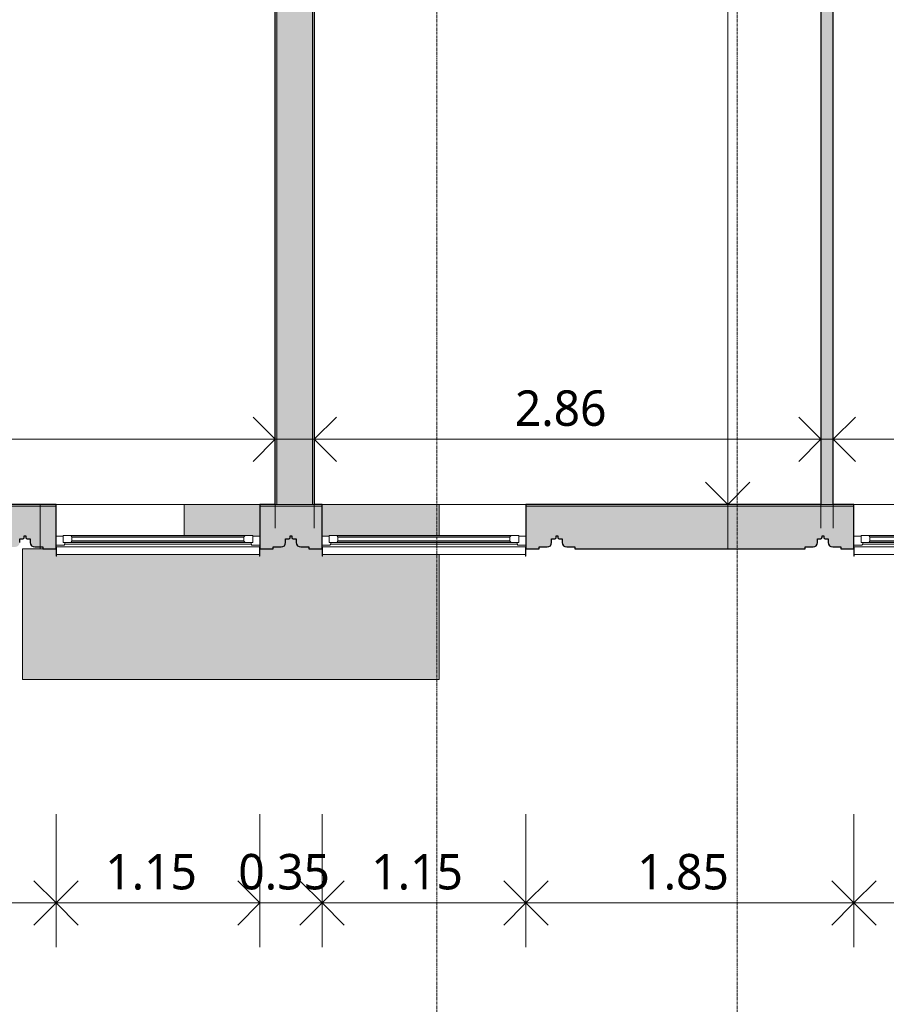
# Model space of a CAD drawing. Header units: millimetres. Extents: x -61176 to 31560, y -11428 to 53287.
# Tile 18 of 124: x -11275 to -6387, y -5665 to -116. Entities that reach past the tile are written whole.
import ezdxf

# ---------------------------------------------------------------- set-up
doc = ezdxf.new("R2010")
doc.units = ezdxf.units.MM
doc.linetypes.add('Ligne de quadrillage', pattern=[22.225, 12.7, -3.175, 3.175, -3.175])
for name, color, linetype, lineweight in [('A-ANNO-DIMS', 211, 'Continuous', 9), ('A-ANNO-DIMS-100', 211, 'Continuous', 9), ('A-FLOR', 192, 'Continuous', 9), ('A-FLOR-PATT', 8, 'Continuous', 9), ('A-GLAZ', 151, 'Continuous', 9), ('A-GLAZ-SILL', 1, 'Continuous', 9), ('A-WALL', 113, 'Continuous', 9), ('A-WALL-PATT', 111, 'Continuous', 25), ('I-WALL', 2, 'Continuous', 9), ('S-GRID', 1, 'Continuous', 9)]:
    doc.layers.add(name, color=color, linetype=linetype, lineweight=lineweight)
doc.styles.add('Trebuchet MS_B', font='txt', dxfattribs={"height": 200})
doc.dimstyles.new('Cotes_linéaires_rouge_2mm', dxfattribs={"dimscale": 304.8, "dimtxt": 206.190181, "dimasz": 0.410105, "dimexe": 0.82021, "dimexo": 0.0625, "dimgap": 0.065617, "dimtad": 1, "dimlfac": 0.001, "dimrnd": 0.01, "dimzin": 0, "dimdsep": 46, "dimtxsty": 'Trebuchet MS_B', "dimblk1": 'OPEN30', "dimblk2": 'OPEN30', "dimsah": 1, "dimcen": 0.09, "dimdle": 0.82021, "dimazin": 0, "dimtfac": 1, "dimtdec": 4, "dimtix": 1, "dimtmove": 0, "dimatfit": 3, "dimfxl": 1.64042, "dimfxlon": 1, "dimtvp": 1, "dimtolj": 1, "dimtzin": 0, "dimarcsym": 2})

# ---------------------------------------------------------------- blocks, each defined once
blk = doc.blocks.new('Fenêtre type 1 - 115 x 155 cm-1516674-Niveau 1')
at = {"layer": 'A-GLAZ'}
for p, q in [((575, 115), (-575, 115)), ((-575, 105), (-575, 115)), ((575, 115), (575, 105)), ((525, 100), (-525, 100)), ((-492.1, 90), (492.1, 90)), ((-485, 82.9), (485, 82.9)), ((485, 57.1), (-485, 57.1)), ((492.1, 50), (-492.1, 50))]:
    blk.add_line(p, q, dxfattribs=at)
at = {"layer": 'A-GLAZ', "lineweight": 18}
for p, q in [((-575, 105), (-575, 55)), ((-530, 105), (-575, 105)), ((-535, 90), (-535, 50)), ((-492.1, 90), (-535, 90)), ((-535, 55), (-535, 90)), ((-535, 90), (-525, 90)), ((-525, 100), (-530, 105)), ((-525, 90), (-525, 100)), ((-485, 82.9), (-492.1, 90)), ((-492.1, 50), (-485, 57.1)), ((-485, 57.1), (-485, 82.9)), ((-485, 80), (-485, 60)), ((485, 80), (-485, 80)), ((-485, 60), (485, 60)), ((492.1, 90), (485, 82.9)), ((485, 82.9), (485, 57.1)), ((485, 60), (485, 80)), ((485, 57.1), (492.1, 50)), ((535, 90), (492.1, 90)), ((530, 105), (525, 100)), ((525, 100), (525, 90)), ((525, 90), (535, 90)), ((575, 105), (530, 105)), ((535, 50), (535, 90)), ((535, 90), (535, 55)), ((575, 55), (575, 105)), ((-575, 55), (-535, 55)), ((-535, 50), (-492.1, 50)), ((492.1, 50), (535, 50)), ((535, 55), (575, 55))]:
    blk.add_line(p, q, dxfattribs=at)
at = {"layer": 'A-GLAZ-SILL'}
for p, q in [((-573, 166.5), (-575, 166.5)), ((-575, 152.3), (-575, 166.5)), ((-575, 166.5), (-573, 166.5)), ((-573, 166.5), (-573, 152.3)), ((575, 166.5), (573, 166.5)), ((573, 166.5), (575, 166.5)), ((573, 152.3), (573, 166.5)), ((575, 166.5), (575, 152.3)), ((-575, 125), (-575, 152.3)), ((-575, 115), (-575, 125)), ((-575, 105), (-575, 115)), ((573, 156.5), (-573, 156.5)), ((-573, 152.3), (-573, 115)), ((573, 153), (573, 156.5)), ((573, 115), (573, 152.3)), ((575, 152.3), (575, 125)), ((575, 125), (575, 115)), ((575, 115), (575, 105))]:
    blk.add_line(p, q, dxfattribs=at)
blk = doc.blocks.new('DIMBLOCK57-Niveau 1')
at = {"layer": 'A-ANNO-DIMS-100'}
for p, q in [((-21206.3, -5251.1), (-21206.3, -6001.1)), ((-21206.3, -5751.1), (-21206.3, -5251.1)), ((10820.9, -5251.1), (10820.9, -6001.1)), ((10820.9, -5751.1), (10820.9, -5251.1)), ((11070.9, -5751.1), (-21456.3, -5751.1))]:
    blk.add_line(p, q, dxfattribs=at)
at = {"layer": 'A-ANNO-DIMS-100', "lineweight": 25}
for p, q in [((-21206.3, -5751.1), (-21081.3, -5626.1)), ((10820.9, -5751.1), (10695.9, -5626.1)), ((-21206.3, -5751.1), (-21081.3, -5876.1)), ((10820.9, -5751.1), (10695.9, -5876.1))]:
    blk.add_line(p, q, dxfattribs=at)
at = {"layer": 'A-ANNO-DIMS-100', "color": 0, "insert": (-5571.9, -5475.2), "char_height": 200, "width": 910.033, "attachment_point": 1, "line_spacing_factor": 1.048425, "style": 'Trebuchet MS_B'}
blk.add_mtext('32.03', dxfattribs=at)
blk = doc.blocks.new('_Open30')
at = {"color": 0, "linetype": 'ByBlock', "lineweight": -2}
for p, q in [((-1, 0.268), (0, 0)), ((0, 0), (-1, -0.268)), ((0, 0), (-1, 0))]:
    blk.add_line(p, q, dxfattribs=at)
blk = doc.blocks.new('DIMBLOCK66-Niveau 1')
at = {"layer": 'A-ANNO-DIMS-100'}
for p, q in [((-12919.8, -4593.4), (-12919.8, -5343.4)), ((-12919.8, -5093.4), (-12919.8, -4593.4)), ((-11069.8, -4593.4), (-11069.8, -5343.4)), ((-11069.8, -5093.4), (-11069.8, -4593.4)), ((-12919.8, -5093.4), (-11069.8, -5093.4))]:
    blk.add_line(p, q, dxfattribs=at)
at = {"layer": 'A-ANNO-DIMS-100', "lineweight": 25}
for p, q in [((-12919.8, -5093.4), (-13044.8, -4968.4)), ((-12919.8, -5093.4), (-12794.8, -4968.4)), ((-11069.8, -5093.4), (-11194.8, -4968.4)), ((-11069.8, -5093.4), (-10944.8, -4968.4)), ((-12919.8, -5093.4), (-13044.8, -5218.4)), ((-12919.8, -5093.4), (-12794.8, -5218.4)), ((-11069.8, -5093.4), (-11194.8, -5218.4)), ((-11069.8, -5093.4), (-10944.8, -5218.4))]:
    blk.add_line(p, q, dxfattribs=at)
at = {"layer": 'A-ANNO-DIMS-100', "color": 0, "insert": (-12291.9, -4817.4), "char_height": 200, "width": 712.929, "attachment_point": 1, "line_spacing_factor": 1.048425, "style": 'Trebuchet MS_B'}
blk.add_mtext('1.85', dxfattribs=at)
blk = doc.blocks.new('DIMBLOCK67-Niveau 1')
at = {"layer": 'A-ANNO-DIMS-100'}
for p, q in [((-11069.8, -4593.4), (-11069.8, -5343.4)), ((-11069.8, -5093.4), (-11069.8, -4593.4)), ((-9919.8, -4593.4), (-9919.8, -5343.4)), ((-9919.8, -5093.4), (-9919.8, -4593.4)), ((-11069.8, -5093.4), (-9919.8, -5093.4))]:
    blk.add_line(p, q, dxfattribs=at)
at = {"layer": 'A-ANNO-DIMS-100', "lineweight": 25}
for p, q in [((-11069.8, -5093.4), (-11194.8, -4968.4)), ((-11069.8, -5093.4), (-10944.8, -4968.4)), ((-9919.8, -5093.4), (-10044.8, -4968.4)), ((-11069.8, -5093.4), (-11194.8, -5218.4)), ((-11069.8, -5093.4), (-10944.8, -5218.4)), ((-9919.8, -5093.4), (-10044.8, -5218.4))]:
    blk.add_line(p, q, dxfattribs=at)
at = {"layer": 'A-ANNO-DIMS-100', "color": 0, "insert": (-10791.9, -4817.4), "char_height": 200, "width": 712.929, "attachment_point": 1, "line_spacing_factor": 1.048425, "style": 'Trebuchet MS_B'}
blk.add_mtext('1.15', dxfattribs=at)
blk = doc.blocks.new('DIMBLOCK68-Niveau 1')
at = {"layer": 'A-ANNO-DIMS-100'}
for p, q in [((-9919.8, -4593.4), (-9919.8, -5343.4)), ((-9919.8, -5093.4), (-9919.8, -4593.4)), ((-9569.8, -4593.4), (-9569.8, -5343.4)), ((-9569.8, -5093.4), (-9569.8, -4593.4)), ((-9919.8, -5093.4), (-9569.8, -5093.4))]:
    blk.add_line(p, q, dxfattribs=at)
at = {"layer": 'A-ANNO-DIMS-100', "lineweight": 25}
for p, q in [((-9919.8, -5093.4), (-10044.8, -4968.4)), ((-9569.8, -5093.4), (-9444.8, -4968.4)), ((-9919.8, -5093.4), (-10044.8, -5218.4)), ((-9569.8, -5093.4), (-9444.8, -5218.4))]:
    blk.add_line(p, q, dxfattribs=at)
at = {"layer": 'A-ANNO-DIMS-100', "color": 0, "insert": (-10041.9, -4817.4), "char_height": 200, "width": 712.929, "attachment_point": 1, "line_spacing_factor": 1.048425, "style": 'Trebuchet MS_B'}
blk.add_mtext('0.35', dxfattribs=at)
blk = doc.blocks.new('DIMBLOCK69-Niveau 1')
at = {"layer": 'A-ANNO-DIMS-100'}
for p, q in [((-9569.8, -4593.4), (-9569.8, -5343.4)), ((-9569.8, -5093.4), (-9569.8, -4593.4)), ((-8419.8, -4593.4), (-8419.8, -5343.4)), ((-8419.8, -5093.4), (-8419.8, -4593.4)), ((-9569.8, -5093.4), (-8419.8, -5093.4))]:
    blk.add_line(p, q, dxfattribs=at)
at = {"layer": 'A-ANNO-DIMS-100', "lineweight": 25}
for p, q in [((-9569.8, -5093.4), (-9694.8, -4968.4)), ((-9569.8, -5093.4), (-9444.8, -4968.4)), ((-8419.8, -5093.4), (-8544.8, -4968.4)), ((-8419.8, -5093.4), (-8294.8, -4968.4)), ((-9569.8, -5093.4), (-9694.8, -5218.4)), ((-9569.8, -5093.4), (-9444.8, -5218.4)), ((-8419.8, -5093.4), (-8544.8, -5218.4)), ((-8419.8, -5093.4), (-8294.8, -5218.4))]:
    blk.add_line(p, q, dxfattribs=at)
at = {"layer": 'A-ANNO-DIMS-100', "color": 0, "insert": (-9291.9, -4817.4), "char_height": 200, "width": 712.929, "attachment_point": 1, "line_spacing_factor": 1.048425, "style": 'Trebuchet MS_B'}
blk.add_mtext('1.15', dxfattribs=at)
blk = doc.blocks.new('DIMBLOCK70-Niveau 1')
at = {"layer": 'A-ANNO-DIMS-100'}
for p, q in [((-8419.8, -4593.4), (-8419.8, -5343.4)), ((-8419.8, -5093.4), (-8419.8, -4593.4)), ((-6569.8, -4593.4), (-6569.8, -5343.4)), ((-6569.8, -5093.4), (-6569.8, -4593.4)), ((-8419.8, -5093.4), (-6569.8, -5093.4))]:
    blk.add_line(p, q, dxfattribs=at)
at = {"layer": 'A-ANNO-DIMS-100', "lineweight": 25}
for p, q in [((-8419.8, -5093.4), (-8544.8, -4968.4)), ((-8419.8, -5093.4), (-8294.8, -4968.4)), ((-6569.8, -5093.4), (-6694.8, -4968.4)), ((-6569.8, -5093.4), (-6444.8, -4968.4)), ((-8419.8, -5093.4), (-8544.8, -5218.4)), ((-8419.8, -5093.4), (-8294.8, -5218.4)), ((-6569.8, -5093.4), (-6694.8, -5218.4)), ((-6569.8, -5093.4), (-6444.8, -5218.4))]:
    blk.add_line(p, q, dxfattribs=at)
at = {"layer": 'A-ANNO-DIMS-100', "color": 0, "insert": (-7791.9, -4817.4), "char_height": 200, "width": 712.929, "attachment_point": 1, "line_spacing_factor": 1.048425, "style": 'Trebuchet MS_B'}
blk.add_mtext('1.85', dxfattribs=at)
blk = doc.blocks.new('DIMBLOCK71-Niveau 1')
at = {"layer": 'A-ANNO-DIMS-100'}
for p, q in [((-6569.8, -4593.4), (-6569.8, -5343.4)), ((-6569.8, -5093.4), (-6569.8, -4593.4)), ((-5419.8, -4593.4), (-5419.8, -5343.4)), ((-5419.8, -5093.4), (-5419.8, -4593.4)), ((-6569.8, -5093.4), (-5419.8, -5093.4))]:
    blk.add_line(p, q, dxfattribs=at)
at = {"layer": 'A-ANNO-DIMS-100', "lineweight": 25}
for p, q in [((-6569.8, -5093.4), (-6694.8, -4968.4)), ((-6569.8, -5093.4), (-6444.8, -4968.4)), ((-5419.8, -5093.4), (-5544.8, -4968.4)), ((-6569.8, -5093.4), (-6694.8, -5218.4)), ((-6569.8, -5093.4), (-6444.8, -5218.4)), ((-5419.8, -5093.4), (-5544.8, -5218.4))]:
    blk.add_line(p, q, dxfattribs=at)
at = {"layer": 'A-ANNO-DIMS-100', "color": 0, "insert": (-6291.9, -4817.4), "char_height": 200, "width": 712.929, "attachment_point": 1, "line_spacing_factor": 1.048425, "style": 'Trebuchet MS_B'}
blk.add_mtext('1.15', dxfattribs=at)
blk = doc.blocks.new('DIMBLOCK134-Niveau 1')
at = {"layer": 'A-ANNO-DIMS-100'}
for p, q in [((-20956.3, -2980.8), (-20956.3, -2230.8)), ((-9833.7, -2980.8), (-9833.7, -2230.8)), ((-9583.7, -2480.8), (-21206.3, -2480.8)), ((-20956.3, -2480.8), (-20956.3, -2980.8)), ((-9833.7, -2480.8), (-9833.7, -2980.8))]:
    blk.add_line(p, q, dxfattribs=at)
at = {"layer": 'A-ANNO-DIMS-100', "lineweight": 25}
for p, q in [((-20956.3, -2480.8), (-20831.3, -2355.8)), ((-9833.7, -2480.8), (-9958.7, -2355.8)), ((-20956.3, -2480.8), (-20831.3, -2605.8)), ((-9833.7, -2480.8), (-9958.7, -2605.8))]:
    blk.add_line(p, q, dxfattribs=at)
at = {"layer": 'A-ANNO-DIMS-100', "color": 0, "insert": (-15774.2, -2204.9), "char_height": 200, "width": 910.033, "attachment_point": 1, "line_spacing_factor": 1.048425, "style": 'Trebuchet MS_B'}
blk.add_mtext('11.12', dxfattribs=at)
blk = doc.blocks.new('DIMBLOCK135-Niveau 1')
at = {"layer": 'A-ANNO-DIMS-100'}
for p, q in [((-9613.7, -2980.8), (-9613.7, -2230.8)), ((-6756.6, -2980.8), (-6756.6, -2230.8)), ((-6506.6, -2480.8), (-9863.7, -2480.8)), ((-9613.7, -2480.8), (-9613.7, -2980.8)), ((-6756.6, -2480.8), (-6756.6, -2980.8))]:
    blk.add_line(p, q, dxfattribs=at)
at = {"layer": 'A-ANNO-DIMS-100', "lineweight": 25}
for p, q in [((-9613.7, -2480.8), (-9488.7, -2355.8)), ((-6756.6, -2480.8), (-6881.6, -2355.8)), ((-9613.7, -2480.8), (-9488.7, -2605.8)), ((-6756.6, -2480.8), (-6881.6, -2605.8))]:
    blk.add_line(p, q, dxfattribs=at)
at = {"layer": 'A-ANNO-DIMS-100', "color": 0, "insert": (-8482.2, -2204.9), "char_height": 200, "width": 712.929, "attachment_point": 1, "rotation": 360, "line_spacing_factor": 1.048425, "style": 'Trebuchet MS_B'}
blk.add_mtext('2.86', dxfattribs=at)
blk = doc.blocks.new('DIMBLOCK136-Niveau 1')
at = {"layer": 'A-ANNO-DIMS-100'}
for p, q in [((-6686.6, -2980.8), (-6686.6, -2230.8)), ((-3920.7, -2980.8), (-3920.7, -2230.8)), ((-3670.7, -2480.8), (-6936.6, -2480.8)), ((-6686.6, -2480.8), (-6686.6, -2980.8)), ((-3920.7, -2480.8), (-3920.7, -2980.8))]:
    blk.add_line(p, q, dxfattribs=at)
at = {"layer": 'A-ANNO-DIMS-100', "lineweight": 25}
for p, q in [((-6686.6, -2480.8), (-6561.6, -2355.8)), ((-3920.7, -2480.8), (-4045.7, -2355.8)), ((-6686.6, -2480.8), (-6561.6, -2605.8)), ((-3920.7, -2480.8), (-4045.7, -2605.8))]:
    blk.add_line(p, q, dxfattribs=at)
at = {"layer": 'A-ANNO-DIMS-100', "color": 0, "insert": (-5600.7, -2204.9), "char_height": 200, "width": 712.929, "attachment_point": 1, "line_spacing_factor": 1.048425, "style": 'Trebuchet MS_B'}
blk.add_mtext('2.77', dxfattribs=at)
blk = doc.blocks.new('DIMBLOCK175-Niveau 1')
at = {"layer": 'A-ANNO-DIMS-100'}
for p, q in [((-7281.3, 3994), (-7281.3, -3097.5)), ((-6781.3, 3744), (-7531.3, 3744)), ((-7281.3, 3744), (-6781.3, 3744)), ((-6781.3, -2847.5), (-7531.3, -2847.5)), ((-7281.3, -2847.5), (-6781.3, -2847.5))]:
    blk.add_line(p, q, dxfattribs=at)
at = {"layer": 'A-ANNO-DIMS-100', "lineweight": 25}
for p, q in [((-7281.3, 3744), (-7406.3, 3619)), ((-7281.3, 3744), (-7156.3, 3619)), ((-7281.3, -2847.5), (-7406.3, -2722.5)), ((-7281.3, -2847.5), (-7156.3, -2722.5))]:
    blk.add_line(p, q, dxfattribs=at)
at = {"layer": 'A-ANNO-DIMS-100', "color": 0, "insert": (-7557.2, 151.2), "char_height": 200, "width": 712.929, "attachment_point": 1, "rotation": 90, "line_spacing_factor": 1.048425, "style": 'Trebuchet MS_B'}
blk.add_mtext('6.59', dxfattribs=at)

msp = doc.modelspace()

# ---------------------------------------------------------------- hatches: boundary and pattern name
at = {"layer": 'A-FLOR-PATT'}
h = msp.add_hatch(color=9, dxfattribs=at)
h.paths.add_polyline_path([(-9529.823, -3027.468), (-9529.823, -3022.468), (-8908.98, -3022.468), (-8908.98, -2847.468), (-9569.823, -2847.468), (-9569.823, -3027.468), (-9567.823, -3027.468)])
h.paths.add_polyline_path([(-9919.823, -3027.468), (-9919.823, -2847.468), (-10346.634, -2847.468), (-10346.634, -3022.468), (-9959.823, -3022.468), (-9959.823, -3027.468), (-9921.823, -3027.468)])
msp.add_hatch(color=9, dxfattribs=at).paths.add_polyline_path([(-9614.823, -3097.468), (-9569.823, -3097.468), (-9569.823, -2847.468), (-9919.823, -2847.468), (-9919.823, -3097.468), (-9844.823, -3097.468), (-9844.823, -3087.468), (-9799.823, -3087.468), (-9787.323, -3084.119), (-9778.172, -3074.968), (-9774.823, -3062.468), (-9774.823, -3042.265), (-9757.323, -3042.265), (-9751.735, -3039.38), (-9749.823, -3034.765), (-9749.823, -3024.114), (-9739.823, -3024.114), (-9739.823, -3034.765), (-9737.626, -3040.068), (-9732.323, -3042.265), (-9714.823, -3042.265), (-9714.823, -3062.468), (-9711.474, -3074.968), (-9702.323, -3084.119), (-9689.823, -3087.468), (-9644.823, -3088.147), (-9644.823, -3097.468)])
h = msp.add_hatch(color=9, dxfattribs=at)
h.paths.add_polyline_path([(-9389.331, -3834.747), (-8908.98, -3834.747), (-8908.98, -3128.968), (-9567.823, -3128.341), (-9567.823, -3124.753), (-9569.823, -3124.753), (-9569.823, -3097.468), (-9644.823, -3097.468), (-9644.823, -3087.468), (-9689.823, -3087.468), (-9702.323, -3084.119), (-9711.474, -3074.968), (-9714.823, -3062.468), (-9714.823, -3042.265), (-9732.323, -3042.265), (-9737.626, -3040.068), (-9739.823, -3034.765), (-9739.823, -3024.114), (-9749.823, -3024.114), (-9749.823, -3034.765), (-9752.708, -3040.353), (-9757.323, -3042.265), (-9774.823, -3042.265), (-9774.823, -3062.468), (-9778.172, -3074.968), (-9787.323, -3084.119), (-9799.823, -3087.468), (-9844.823, -3087.468), (-9844.823, -3097.468), (-9919.823, -3097.468), (-9919.823, -3124.753), (-9921.254, -3125.472), (-9920.342, -3127.594), (-9921.103, -3128.968), (-9919.823, -3129.801), (-9921.823, -3131.674), (-9921.823, -3128.968), (-11067.823, -3128.341), (-11067.823, -3124.753), (-11069.823, -3124.753), (-11069.823, -3097.468), (-11259.496, -3097.468), (-11259.496, -3834.747), (-10063.704, -3834.747)])
h.paths.add_polyline_path([(-9921.823, -3134.849), (-9921.823, -3131.674), (-9919.823, -3132.325)])
at = {"layer": 'A-WALL', "transparency": 33554534}
msp.add_hatch(color=55, dxfattribs=at).paths.add_polyline_path([(-9744.823, -2847.468), (-9623.749, -2847.468), (-9623.749, 3743.989), (-9823.749, 3743.989), (-9823.749, -2847.468)])
h = msp.add_hatch(color=55, dxfattribs=at)
h.paths.add_polyline_path([(5080.177, -2857.468), (6930.177, -2857.468), (6930.177, -2847.468), (5080.177, -2847.468)])
h.paths.add_polyline_path([(3755.177, -2857.468), (3930.177, -2857.468), (3930.177, -2847.468), (3580.177, -2847.468), (3580.177, -2857.468)])
h.paths.add_polyline_path([(8080.177, -2857.468), (8430.177, -2857.468), (8430.177, -2847.468), (8080.177, -2847.468)])
h.paths.add_polyline_path([(9580.177, -2857.468), (10570.885, -2857.468), (10570.885, -2847.468), (9580.177, -2847.468)])
h.paths.add_polyline_path([(-744.823, -2857.468), (-569.823, -2857.468), (-569.823, -2847.468), (-919.823, -2847.468), (-919.823, -2857.468)])
h.paths.add_polyline_path([(-2069.823, -2857.468), (-2069.823, -2847.468), (-3919.823, -2847.468), (-3919.823, -2857.468), (-2374.623, -2857.468)])
h.paths.add_polyline_path([(2430.177, -2857.468), (2430.177, -2847.468), (580.177, -2847.468), (580.177, -2857.468), (2125.377, -2857.468)])
h.paths.add_polyline_path([(-5244.823, -2857.468), (-5069.823, -2857.468), (-5069.823, -2847.468), (-5419.823, -2847.468), (-5419.823, -2857.468)])
h.paths.add_polyline_path([(-6569.823, -2857.468), (-6569.823, -2847.468), (-8419.823, -2847.468), (-8419.823, -2857.468), (-6874.623, -2857.468)])
h.paths.add_polyline_path([(-15874.623, -2857.468), (-15569.823, -2857.468), (-15569.823, -2847.468), (-17419.823, -2847.468), (-17419.823, -2857.468), (-16807.432, -2857.468)])
h.paths.add_polyline_path([(-14069.823, -2857.468), (-14069.823, -2847.468), (-14419.823, -2847.468), (-14419.823, -2857.468), (-14109.941, -2857.468)])
h.paths.add_polyline_path([(-11374.623, -2857.468), (-11069.823, -2857.468), (-11069.823, -2847.468), (-12919.823, -2847.468), (-12919.823, -2857.468), (-11412.45, -2857.468)])
h.paths.add_polyline_path([(-9744.823, -2857.468), (-9569.823, -2857.468), (-9569.823, -2847.468), (-9919.823, -2847.468), (-9919.823, -2857.468)])
h.paths.add_polyline_path([(-20853.669, -2857.468), (-20069.823, -2857.468), (-20069.823, -2847.468), (-20966.253, -2847.468), (-20966.253, -2857.468)])
h.paths.add_polyline_path([(-18569.823, -2857.468), (-18569.823, -2847.468), (-18919.823, -2847.468), (-18919.823, -2857.468), (-18744.823, -2857.468)])
at = {"layer": 'A-WALL-PATT', "transparency": 33554534}
for points in [[(-9833.749, -2847.468), (-9823.749, -2847.468), (-9823.749, 3743.989), (-9833.749, 3743.989), (-9833.749, -2044.239)], [(-9623.749, -2847.468), (-9613.749, -2847.468), (-9613.749, 3743.989), (-9623.749, 3743.989), (-9623.749, -2044.239)]]:
    msp.add_hatch(color=55, dxfattribs=at).paths.add_polyline_path(points)
at = {"layer": 'A-WALL-PATT', "lineweight": 9, "transparency": 33554534}
h = msp.add_hatch(color=8, dxfattribs=at)
h.paths.add_polyline_path([(9580.177, -3097.468), (9655.177, -3097.468), (9655.177, -3087.468), (9700.177, -3087.468), (9712.677, -3084.119), (9721.828, -3074.968), (9725.177, -3062.468), (9725.177, -3042.265), (9742.677, -3042.265), (9747.98, -3040.068), (9750.177, -3034.765), (9750.177, -3024.114), (9760.177, -3024.114), (9760.177, -3034.765), (9762.374, -3040.068), (9767.677, -3042.265), (9785.177, -3042.265), (9785.177, -3062.468), (9788.526, -3074.968), (9797.677, -3084.119), (9810.177, -3087.468), (9855.177, -3087.468), (9855.177, -3097.468), (10580.885, -3097.468), (10580.885, -2857.468), (9580.177, -2857.468), (9580.177, -2972.468)])
h.paths.add_polyline_path([(3655.177, -3097.468), (3655.177, -3087.468), (3700.177, -3087.468), (3712.677, -3084.119), (3721.828, -3074.968), (3725.177, -3062.468), (3725.177, -3042.265), (3742.677, -3042.265), (3747.98, -3040.068), (3750.177, -3034.765), (3750.177, -3024.114), (3760.177, -3024.114), (3760.938, -3036.603), (3762.374, -3040.068), (3767.677, -3042.265), (3785.177, -3042.265), (3785.177, -3062.468), (3788.526, -3074.968), (3797.677, -3084.119), (3810.177, -3087.468), (3855.177, -3087.468), (3855.177, -3097.468), (3930.177, -3097.468), (3930.177, -2857.468), (3580.177, -2857.468), (3580.177, -3097.468)])
h.paths.add_polyline_path([(6121.243, -3097.468), (6655.177, -3097.468), (6655.177, -3087.468), (6700.177, -3087.468), (6712.677, -3084.119), (6721.828, -3074.968), (6725.177, -3062.468), (6725.177, -3042.265), (6742.677, -3042.265), (6747.98, -3040.068), (6750.177, -3034.765), (6750.177, -3024.114), (6760.177, -3024.114), (6760.177, -3034.765), (6762.374, -3040.068), (6767.677, -3042.265), (6785.177, -3042.265), (6785.177, -3062.468), (6788.526, -3074.968), (6797.677, -3084.119), (6810.177, -3087.468), (6855.177, -3087.468), (6855.177, -3097.468), (6930.177, -3097.468), (6930.177, -2857.468), (5080.177, -2857.468), (5080.177, -3097.468), (5155.177, -3097.468), (5155.177, -3087.468), (5200.177, -3087.468), (5212.677, -3084.119), (5221.828, -3074.968), (5225.177, -3062.468), (5225.177, -3042.265), (5242.677, -3042.265), (5247.98, -3040.068), (5250.177, -3034.765), (5250.177, -3024.114), (5260.177, -3024.114), (5260.177, -3034.765), (5262.374, -3040.068), (5267.677, -3042.265), (5285.177, -3042.265), (5285.177, -3062.468), (5288.526, -3074.968), (5297.677, -3084.119), (5310.177, -3087.468), (5355.177, -3087.468), (5355.177, -3097.468), (5446.87, -3097.468)])
h.paths.add_polyline_path([(8155.177, -3097.468), (8155.177, -3087.468), (8200.177, -3087.468), (8212.677, -3084.119), (8221.828, -3074.968), (8225.177, -3062.468), (8225.177, -3042.265), (8242.677, -3042.265), (8247.98, -3040.068), (8250.177, -3034.765), (8250.177, -3024.114), (8260.177, -3024.114), (8260.177, -3034.765), (8262.374, -3040.068), (8267.677, -3042.265), (8285.177, -3042.265), (8285.177, -3062.468), (8288.526, -3074.968), (8297.677, -3084.119), (8310.177, -3087.468), (8355.177, -3087.468), (8355.177, -3097.468), (8430.177, -3097.468), (8430.177, -2857.468), (8080.177, -2857.468), (8080.177, -3097.468), (8144.362, -3097.468)])
h.paths.add_polyline_path([(-2645.603, -3097.468), (-2344.823, -3097.468), (-2344.823, -3087.468), (-2299.823, -3087.468), (-2287.323, -3084.119), (-2278.172, -3074.968), (-2274.823, -3062.468), (-2274.823, -3042.265), (-2257.323, -3042.265), (-2252.02, -3040.068), (-2249.823, -3034.765), (-2249.823, -3024.114), (-2239.823, -3024.114), (-2239.823, -3034.765), (-2237.626, -3040.068), (-2232.323, -3042.265), (-2214.823, -3042.265), (-2214.823, -3062.468), (-2211.474, -3074.968), (-2202.323, -3084.119), (-2189.823, -3087.468), (-2144.823, -3087.468), (-2144.823, -3097.468), (-2069.823, -3097.468), (-2069.823, -2857.468), (-3919.823, -2857.468), (-3919.823, -3097.468), (-3844.823, -3097.468), (-3844.823, -3087.468), (-3799.823, -3087.468), (-3787.323, -3084.119), (-3778.172, -3074.968), (-3774.823, -3062.468), (-3774.823, -3042.265), (-3757.323, -3042.265), (-3752.02, -3040.068), (-3749.823, -3034.765), (-3749.823, -3024.114), (-3739.823, -3024.114), (-3739.823, -3034.765), (-3737.626, -3040.068), (-3732.323, -3042.265), (-3714.823, -3042.265), (-3714.823, -3062.468), (-3711.474, -3074.968), (-3702.323, -3084.119), (-3689.823, -3087.468), (-3644.823, -3087.468), (-3644.823, -3097.468), (-3319.976, -3097.468)])
h.paths.add_polyline_path([(2155.177, -3097.468), (2155.177, -3087.468), (2200.177, -3087.468), (2212.677, -3084.119), (2221.828, -3074.968), (2225.177, -3062.468), (2225.177, -3042.265), (2242.677, -3042.265), (2247.98, -3040.068), (2250.177, -3034.765), (2250.177, -3024.114), (2260.177, -3024.114), (2260.177, -3034.765), (2262.374, -3040.068), (2267.677, -3042.265), (2285.177, -3042.265), (2285.177, -3062.468), (2288.526, -3074.968), (2297.677, -3084.119), (2310.177, -3087.468), (2355.177, -3087.468), (2355.177, -3097.468), (2430.177, -3097.468), (2430.177, -2857.468), (580.177, -2857.468), (580.177, -3097.468), (655.177, -3097.468), (655.177, -3087.468), (700.177, -3087.468), (712.677, -3084.119), (721.828, -3074.968), (725.177, -3062.468), (726.261, -3042.265), (742.677, -3042.265), (747.98, -3040.068), (750.177, -3034.765), (750.177, -3024.114), (760.177, -3024.114), (760.177, -3034.765), (762.374, -3040.068), (767.677, -3042.265), (785.177, -3042.265), (785.177, -3062.468), (788.526, -3074.968), (797.677, -3084.119), (810.177, -3087.468), (855.177, -3087.468), (855.177, -3097.468), (2125.377, -3097.468)])
h.paths.add_polyline_path([(-622.485, -3097.468), (-569.823, -3097.468), (-569.823, -2857.468), (-919.823, -2857.468), (-919.823, -3097.468), (-844.823, -3097.468), (-844.823, -3087.468), (-799.823, -3087.468), (-787.323, -3084.119), (-778.172, -3074.968), (-774.823, -3062.468), (-774.823, -3042.265), (-757.323, -3042.265), (-752.02, -3040.068), (-749.823, -3034.765), (-749.823, -3024.114), (-739.823, -3024.114), (-739.823, -3034.765), (-737.626, -3040.068), (-732.323, -3042.265), (-714.823, -3042.265), (-714.823, -3062.468), (-711.474, -3074.968), (-702.323, -3084.119), (-689.823, -3087.468), (-644.823, -3087.468), (-644.823, -3097.468)])
h.paths.add_polyline_path([(-9919.823, -3097.468), (-9844.823, -3097.468), (-9844.823, -3087.468), (-9799.823, -3087.468), (-9787.323, -3084.119), (-9778.172, -3074.968), (-9774.823, -3062.468), (-9774.823, -3042.265), (-9757.323, -3042.265), (-9752.02, -3040.068), (-9749.823, -3034.765), (-9749.823, -3024.114), (-9739.823, -3024.114), (-9739.823, -3034.765), (-9737.626, -3040.068), (-9732.323, -3042.265), (-9714.823, -3042.265), (-9714.823, -3062.468), (-9711.474, -3074.968), (-9702.323, -3084.119), (-9689.823, -3087.468), (-9644.823, -3087.468), (-9644.823, -3097.468), (-9569.823, -3097.468), (-9569.823, -2857.468), (-9919.823, -2857.468), (-9919.823, -2972.468)])
h.paths.add_polyline_path([(-11069.823, -3097.468), (-11069.823, -2857.468), (-12919.823, -2857.468), (-12919.823, -3097.468), (-12844.823, -3097.468), (-12844.823, -3087.468), (-12799.823, -3087.468), (-12787.323, -3084.119), (-12778.172, -3074.968), (-12774.823, -3062.468), (-12774.823, -3042.265), (-12757.323, -3042.265), (-12752.02, -3040.068), (-12749.823, -3034.765), (-12749.823, -3024.114), (-12739.823, -3024.114), (-12739.823, -3034.765), (-12737.626, -3040.068), (-12732.323, -3042.265), (-12714.823, -3042.265), (-12714.823, -3062.468), (-12711.474, -3074.968), (-12702.323, -3084.119), (-12689.823, -3087.468), (-12644.823, -3087.468), (-12644.823, -3097.468), (-11344.823, -3097.468), (-11344.823, -3087.468), (-11299.823, -3087.468), (-11287.323, -3084.119), (-11278.172, -3074.968), (-11274.823, -3062.468), (-11274.823, -3042.265), (-11257.323, -3042.265), (-11252.02, -3040.068), (-11249.823, -3034.765), (-11249.823, -3024.114), (-11239.823, -3024.114), (-11239.823, -3034.765), (-11237.626, -3040.068), (-11232.323, -3042.265), (-11214.823, -3042.265), (-11214.823, -3062.468), (-11211.474, -3074.968), (-11202.323, -3084.119), (-11189.823, -3087.468), (-11144.823, -3087.468), (-11144.823, -3097.468), (-11075.263, -3097.468)])
h.paths.add_polyline_path([(-6644.823, -3097.468), (-6569.823, -3097.468), (-6569.823, -2857.468), (-8419.823, -2857.468), (-8419.823, -3097.468), (-8344.823, -3097.468), (-8344.823, -3087.468), (-8299.823, -3087.468), (-8287.323, -3084.119), (-8278.172, -3074.968), (-8274.823, -3062.468), (-8274.823, -3042.265), (-8257.323, -3042.265), (-8252.02, -3040.068), (-8249.823, -3034.765), (-8249.823, -3024.114), (-8239.823, -3024.114), (-8239.823, -3034.765), (-8237.626, -3040.068), (-8232.323, -3042.265), (-8214.823, -3042.265), (-8214.823, -3062.468), (-8211.474, -3074.968), (-8202.323, -3084.119), (-8189.823, -3087.468), (-8144.823, -3087.468), (-8144.823, -3097.468), (-6844.823, -3097.468), (-6844.823, -3087.468), (-6799.823, -3087.468), (-6787.323, -3084.119), (-6778.172, -3074.968), (-6774.823, -3062.468), (-6774.823, -3042.265), (-6757.323, -3042.265), (-6752.02, -3040.068), (-6749.823, -3034.765), (-6749.823, -3024.114), (-6739.823, -3024.114), (-6739.823, -3034.765), (-6737.626, -3040.068), (-6732.323, -3042.265), (-6714.823, -3042.265), (-6714.823, -3062.468), (-6711.474, -3074.968), (-6702.323, -3084.119), (-6689.823, -3087.468), (-6644.823, -3087.468)])
h.paths.add_polyline_path([(-5344.823, -3097.468), (-5344.823, -3087.468), (-5299.823, -3087.468), (-5287.323, -3084.119), (-5278.172, -3074.968), (-5274.823, -3062.468), (-5274.823, -3042.265), (-5257.323, -3042.265), (-5252.02, -3040.068), (-5249.823, -3034.765), (-5249.823, -3024.114), (-5239.823, -3024.114), (-5239.823, -3034.765), (-5237.626, -3040.068), (-5232.323, -3042.265), (-5214.823, -3042.265), (-5214.823, -3062.468), (-5211.474, -3074.968), (-5202.323, -3084.119), (-5189.823, -3087.468), (-5144.823, -3087.468), (-5144.823, -3097.468), (-5069.823, -3097.468), (-5069.823, -2857.468), (-5419.823, -2857.468), (-5419.823, -3097.468)])
h.paths.add_polyline_path([(-17144.823, -3097.468), (-15844.823, -3097.468), (-15844.823, -3087.468), (-15795.873, -3086.41), (-15787.323, -3084.119), (-15778.172, -3074.968), (-15774.823, -3062.468), (-15774.823, -3042.265), (-15757.323, -3042.265), (-15752.02, -3040.068), (-15749.823, -3034.765), (-15749.823, -3024.114), (-15739.823, -3024.114), (-15739.823, -3034.765), (-15737.626, -3040.068), (-15732.323, -3042.265), (-15714.823, -3042.265), (-15714.823, -3062.468), (-15711.474, -3074.968), (-15702.323, -3084.119), (-15689.823, -3087.468), (-15644.823, -3087.468), (-15644.823, -3097.468), (-15569.823, -3097.468), (-15569.823, -2857.468), (-17419.823, -2857.468), (-17419.823, -3097.468), (-17344.823, -3097.468), (-17344.823, -3087.468), (-17299.823, -3087.468), (-17287.323, -3084.119), (-17278.172, -3074.968), (-17274.823, -3062.468), (-17274.823, -3042.265), (-17257.323, -3042.265), (-17252.02, -3040.068), (-17249.823, -3034.765), (-17249.823, -3024.114), (-17239.823, -3024.114), (-17239.823, -3034.765), (-17237.626, -3040.068), (-17232.323, -3042.265), (-17214.823, -3042.265), (-17214.823, -3062.468), (-17211.474, -3074.968), (-17202.323, -3084.119), (-17189.823, -3087.468), (-17144.823, -3087.468)])
h.paths.add_polyline_path([(-18644.823, -3097.468), (-18569.823, -3097.468), (-18569.823, -2857.468), (-18919.823, -2857.468), (-18919.823, -3097.468), (-18844.823, -3097.468), (-18844.823, -3087.468), (-18799.823, -3087.468), (-18787.323, -3084.119), (-18778.172, -3074.968), (-18774.823, -3062.468), (-18774.823, -3042.265), (-18757.323, -3042.265), (-18752.02, -3040.068), (-18749.823, -3034.765), (-18749.823, -3024.114), (-18739.823, -3024.114), (-18739.823, -3034.765), (-18737.626, -3040.068), (-18732.323, -3042.265), (-18714.823, -3042.265), (-18714.823, -3062.468), (-18711.474, -3074.968), (-18702.323, -3084.119), (-18689.823, -3087.468), (-18644.823, -3087.468)])
h.paths.add_polyline_path([(-14419.823, -3097.468), (-14344.823, -3097.468), (-14344.823, -3087.468), (-14299.823, -3087.468), (-14287.323, -3084.119), (-14278.172, -3074.968), (-14274.823, -3062.468), (-14274.823, -3042.265), (-14257.323, -3042.265), (-14252.02, -3040.068), (-14249.823, -3034.765), (-14249.823, -3024.114), (-14239.823, -3024.114), (-14239.823, -3034.765), (-14237.626, -3040.068), (-14232.323, -3042.265), (-14214.823, -3042.265), (-14214.823, -3062.468), (-14211.474, -3074.968), (-14202.323, -3084.119), (-14189.823, -3087.468), (-14144.823, -3087.468), (-14144.823, -3097.468), (-14069.823, -3097.468), (-14069.823, -2857.468), (-14419.823, -2857.468), (-14419.823, -2972.468)])
h.paths.add_polyline_path([(-20069.823, -3097.468), (-20069.823, -2857.468), (-21206.253, -2857.468), (-21206.253, -3097.468), (-20344.823, -3097.468), (-20344.823, -3087.468), (-20299.823, -3087.468), (-20287.323, -3084.119), (-20278.172, -3074.968), (-20274.823, -3062.468), (-20274.823, -3042.265), (-20257.323, -3042.265), (-20252.02, -3040.068), (-20249.823, -3034.765), (-20249.823, -3024.114), (-20239.823, -3024.114), (-20239.823, -3034.765), (-20237.626, -3040.068), (-20232.323, -3042.265), (-20214.823, -3042.265), (-20214.823, -3062.468), (-20211.474, -3074.968), (-20202.323, -3084.119), (-20189.823, -3087.468), (-20144.823, -3087.468), (-20144.823, -3097.468)])
at = {"layer": 'I-WALL', "transparency": 33554534}
msp.add_hatch(color=8, dxfattribs=at).paths.add_polyline_path([(-6756.595, -2847.468), (-6686.595, -2847.468), (-6686.595, 715.394), (-6756.595, 715.394), (-6756.595, -2044.239)])

# ---------------------------------------------------------------- linework, layer by layer
at = {"layer": 'A-FLOR'}
for p, q in [((-20069.823, -2847.468), (-11069.823, -2847.468)), ((-11159.496, -2847.468), (-11159.496, -3097.468)), ((-10346.634, -2847.468), (-10346.634, -3022.468)), ((-8908.98, -3022.468), (-8908.98, -2847.468)), ((-6756.595, -2847.468), (-3920.657, -2847.468)), ((-11069.823, -3097.468), (-11259.496, -3097.468)), ((-11259.496, -3097.468), (-11259.496, -3834.747)), ((-8908.98, -3834.747), (-8908.98, -3128.809)), ((-11259.496, -3834.747), (-8908.98, -3834.747))]:
    msp.add_line(p, q, dxfattribs=at)
at = {"layer": 'A-WALL'}
for p, q in [((-9823.749, 3743.989), (-9823.749, -2847.468)), ((-9623.749, 3743.989), (-9623.749, -2847.468)), ((-12919.823, -2857.468), (-11069.823, -2857.468)), ((-11069.823, -2847.468), (-9613.749, -2847.468)), ((-9919.823, -2857.468), (-9569.823, -2857.468)), ((-8419.823, -2847.468), (-9569.823, -2847.468)), ((-8419.823, -2857.468), (-6569.823, -2857.468))]:
    msp.add_line(p, q, dxfattribs=at)
at = {"layer": 'A-WALL', "lineweight": 25}
for p, q in [((-9833.749, -2847.468), (-9833.749, 3165.019)), ((-9613.749, 3165.019), (-9613.749, -2847.468)), ((-11069.823, -2847.468), (-12919.823, -2847.468)), ((-11069.823, -3097.468), (-11069.823, -2847.468)), ((-9833.749, -2847.468), (-9919.823, -2847.468)), ((-9919.823, -2847.468), (-9919.823, -3097.468)), ((-9569.823, -2847.468), (-9613.749, -2847.468)), ((-9569.823, -3097.468), (-9569.823, -2847.468)), ((-6756.595, -2847.468), (-8419.823, -2847.468)), ((-8419.823, -2847.468), (-8419.823, -3097.468)), ((-6569.823, -2847.468), (-6686.595, -2847.468)), ((-6569.823, -3097.468), (-6569.823, -2847.468)), ((-11274.823, -3062.468), (-11274.823, -3042.265)), ((-11274.823, -3042.265), (-11257.323, -3042.265)), ((-11249.823, -3034.765), (-11249.823, -3024.114)), ((-11249.823, -3024.114), (-11239.823, -3024.114)), ((-11239.823, -3024.114), (-11239.823, -3034.765)), ((-11232.323, -3042.265), (-11214.823, -3042.265)), ((-11214.823, -3042.265), (-11214.823, -3062.468)), ((-9774.823, -3062.468), (-9774.823, -3042.265)), ((-9774.823, -3042.265), (-9757.323, -3042.265)), ((-9749.823, -3034.765), (-9749.823, -3024.114)), ((-9749.823, -3024.114), (-9739.823, -3024.114)), ((-9739.823, -3024.114), (-9739.823, -3034.765)), ((-9732.323, -3042.265), (-9714.823, -3042.265)), ((-9714.823, -3042.265), (-9714.823, -3062.468)), ((-8274.823, -3062.468), (-8274.823, -3042.265)), ((-8274.823, -3042.265), (-8257.323, -3042.265)), ((-8249.823, -3034.765), (-8249.823, -3024.114)), ((-8249.823, -3024.114), (-8239.823, -3024.114)), ((-8239.823, -3024.114), (-8239.823, -3034.765)), ((-8232.323, -3042.265), (-8214.823, -3042.265)), ((-8214.823, -3042.265), (-8214.823, -3062.468)), ((-6774.823, -3062.468), (-6774.823, -3042.265)), ((-6774.823, -3042.265), (-6757.323, -3042.265)), ((-6749.823, -3034.765), (-6749.823, -3024.114)), ((-6749.823, -3024.114), (-6739.823, -3024.114)), ((-6739.823, -3024.114), (-6739.823, -3034.765)), ((-6732.323, -3042.265), (-6714.823, -3042.265)), ((-6714.823, -3042.265), (-6714.823, -3062.468)), ((-11189.823, -3087.468), (-11144.823, -3087.468)), ((-11144.823, -3087.468), (-11144.823, -3097.468)), ((-11144.823, -3097.468), (-11069.823, -3097.468)), ((-9919.823, -3097.468), (-9844.823, -3097.468)), ((-9844.823, -3097.468), (-9844.823, -3087.468)), ((-9844.823, -3087.468), (-9799.823, -3087.468)), ((-9689.823, -3087.468), (-9644.823, -3087.468)), ((-9644.823, -3087.468), (-9644.823, -3097.468)), ((-9644.823, -3097.468), (-9569.823, -3097.468)), ((-8419.823, -3097.468), (-8344.823, -3097.468)), ((-8344.823, -3097.468), (-8344.823, -3087.468)), ((-8344.823, -3087.468), (-8299.823, -3087.468)), ((-8189.823, -3087.468), (-8144.823, -3087.468)), ((-8144.823, -3087.468), (-8144.823, -3097.468)), ((-8144.823, -3097.468), (-6844.823, -3097.468)), ((-6844.823, -3097.468), (-6844.823, -3087.468)), ((-6844.823, -3087.468), (-6799.823, -3087.468)), ((-6689.823, -3087.468), (-6644.823, -3087.468)), ((-6644.823, -3087.468), (-6644.823, -3097.468)), ((-6644.823, -3097.468), (-6569.823, -3097.468))]:
    msp.add_line(p, q, dxfattribs=at)
for centre, radius, start, end in [((-11257.323, -3034.765), 7.5, 270, 0), ((-11232.323, -3034.765), 7.5, 180, 270), ((-9757.323, -3034.765), 7.5, 270, 0), ((-9732.323, -3034.765), 7.5, 180, 270), ((-8257.323, -3034.765), 7.5, 270, 0), ((-8232.323, -3034.765), 7.5, 180, 270), ((-6757.323, -3034.765), 7.5, 270, 0), ((-6732.323, -3034.765), 7.5, 180, 270), ((-11189.823, -3062.468), 25, 180, 270), ((-9799.823, -3062.468), 25, 270, 0), ((-9689.823, -3062.468), 25, 180, 270), ((-8299.823, -3062.468), 25, 270, 0), ((-8189.823, -3062.468), 25, 180, 270), ((-6799.823, -3062.468), 25, 270, 0), ((-6689.823, -3062.468), 25, 180, 270)]:
    msp.add_arc(centre, radius, start, end, dxfattribs=at)
at = {"layer": 'A-WALL'}
for centre, radius, start, end in [((-11257.323, -3034.765), 7.5, 270, 0), ((-11232.323, -3034.765), 7.5, 180, 270), ((-9757.323, -3034.765), 7.5, 270, 0), ((-9732.323, -3034.765), 7.5, 180, 270), ((-8257.323, -3034.765), 7.5, 270, 0), ((-8232.323, -3034.765), 7.5, 180, 270), ((-6757.323, -3034.765), 7.5, 270, 0), ((-6732.323, -3034.765), 7.5, 180, 270), ((-11189.823, -3062.468), 25, 180, 270), ((-9799.823, -3062.468), 25, 270, 0), ((-9689.823, -3062.468), 25, 180, 270), ((-8299.823, -3062.468), 25, 270, 0), ((-8189.823, -3062.468), 25, 180, 270), ((-6799.823, -3062.468), 25, 270, 0), ((-6689.823, -3062.468), 25, 180, 270)]:
    msp.add_arc(centre, radius, start, end, dxfattribs=at)
at = {"layer": 'I-WALL', "lineweight": 25}
for p, q in [((-6756.595, 815.394), (-6756.595, -2847.468)), ((-6686.595, -2847.468), (-6686.595, 715.394))]:
    msp.add_line(p, q, dxfattribs=at)
at = {"layer": 'S-GRID', "linetype": 'Ligne de quadrillage', "lineweight": 18}
for p, q in [((-8921.615, -9486.555), (-8921.615, 51986.924)), ((-7229.115, -9486.555), (-7229.115, 51986.924))]:
    msp.add_line(p, q, dxfattribs=at)

# ---------------------------------------------------------------- block references
at = {"layer": 'A-GLAZ', "rotation": 180}
for p in [(-10494.823, -2972.468), (-8994.823, -2972.468), (-5994.823, -2972.468)]:
    msp.add_blockref('Fenêtre type 1 - 115 x 155 cm-1516674-Niveau 1', p, dxfattribs=at)

# ---------------------------------------------------------------- dimensions: what is measured, and where the dimension line sits
at = {"layer": 'A-ANNO-DIMS'}
for base, p1, p2, angle, override, picture, middle in [((-7281.331, -2847.468), (-6781.331, 3743.989), (-6781.331, -2847.468), 90, {"dimpost": '<>', "dimfxl": 6591.457442}, 'DIMBLOCK175-Niveau 1', (-7405.304, 448.26)), ((-20956.253, -2480.83), (-9833.749, -2980.83), (-20956.253, -2980.83), 0, {"dimpost": '<>', "dimfxl": 11122.503637}, 'DIMBLOCK134-Niveau 1', (-15395.001, -2357.059)), ((-9613.749, -2480.83), (-6756.595, -2980.83), (-9613.749, -2980.83), 360, {"dimpost": '<>', "dimfxl": 2857.154505}, 'DIMBLOCK135-Niveau 1', (-8185.172, -2356.857)), ((-11069.823, -5093.352), (-12919.823, -4593.352), (-11069.823, -4593.352), 0, {"dimpost": '<>', "dimfxl": 1850}, 'DIMBLOCK66-Niveau 1', (-11994.823, -4969.581)), ((-9919.823, -5093.352), (-11069.823, -4593.352), (-9919.823, -4593.352), 0, {"dimpost": '<>', "dimfxl": 1150}, 'DIMBLOCK67-Niveau 1', (-10494.823, -4969.985)), ((-8419.823, -5093.352), (-9569.823, -4593.352), (-8419.823, -4593.352), 0, {"dimpost": '<>', "dimfxl": 1150}, 'DIMBLOCK69-Niveau 1', (-8994.823, -4969.985)), ((-6569.823, -5093.352), (-8419.823, -4593.352), (-6569.823, -4593.352), 0, {"dimpost": '<>', "dimfxl": 1850}, 'DIMBLOCK70-Niveau 1', (-7494.823, -4969.581)), ((-5419.823, -5093.352), (-6569.823, -4593.352), (-5419.823, -4593.352), 0, {"dimpost": '<>', "dimfxl": 1150}, 'DIMBLOCK71-Niveau 1', (-5994.823, -4969.985)), ((-21206.253, -5751.077), (10820.885, -5251.077), (-21206.253, -5251.077), 0, {"dimpost": '<>', "dimfxl": 32027.137929}, 'DIMBLOCK57-Niveau 1', (-5192.684, -5627.306))]:
    dim = msp.add_linear_dim(base=base, p1=p1, p2=p2, angle=angle, dimstyle='Cotes_linéaires_rouge_2mm', override=override, dxfattribs=at)
    dim.commit()
    dim.dimension.update_dxf_attribs({"geometry": picture, "text_midpoint": middle})
for base, p1, p2, override, picture, middle in [((-6686.595, -2480.83), (-3920.657, -2980.83), (-6686.595, -2980.83), {"dimpost": '<>', "dimfxl": 2765.938261}, 'DIMBLOCK136-Niveau 1', (-5303.626, -2357.059)), ((-9569.823, -5093.352), (-9919.823, -4593.352), (-9569.823, -4593.352), {"dimpost": '<>', "dimfxl": 350}, 'DIMBLOCK68-Niveau 1', (-9744.823, -4969.581))]:
    dim = msp.add_linear_dim(base=base, p1=p1, p2=p2, dimstyle='Cotes_linéaires_rouge_2mm', override=override, dxfattribs=at)
    dim.commit()
    dim.dimension.update_dxf_attribs({"geometry": picture, "text_midpoint": middle})

doc.saveas('drawing.dxf')
